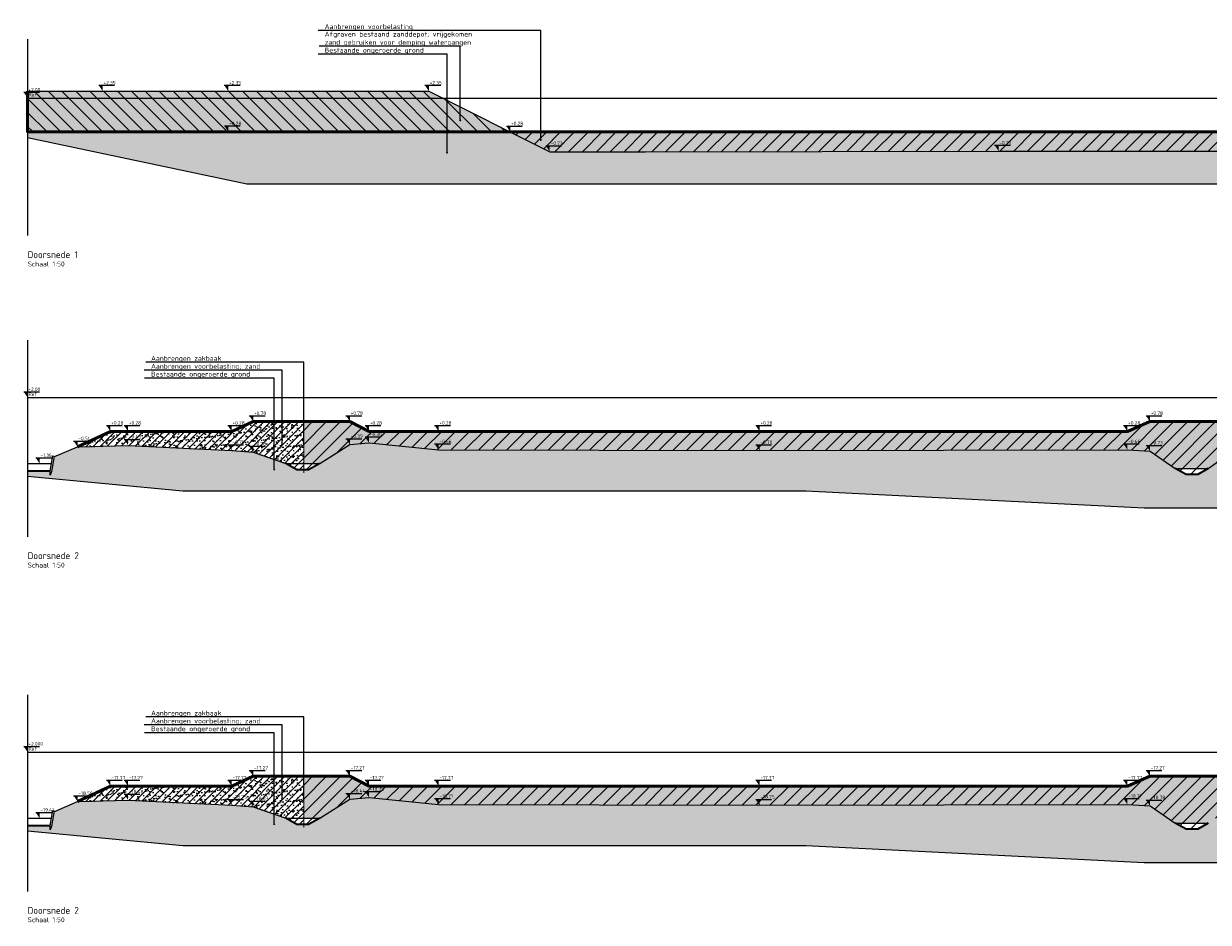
# Model space of a CAD drawing. Header units: metres. Extents: x 73551 to 77648, y 445066 to 446904.
# Tile 19 of 20: x 77513 to 77573, y 445683 to 445729. Entities that reach past the tile are written whole.
import ezdxf
from ezdxf import colors
from ezdxf.entities.mleader import LeaderData, LeaderLine
from ezdxf.math import Vec2, Vec3

# ---------------------------------------------------------------- set-up
doc = ezdxf.new("R2010")
doc.units = ezdxf.units.M
for name, color, linetype, lineweight in [('B-WE-GW-GROND_ZAND-AD-100', 253, 'Continuous', 18), ('B-WE-GW-GROND_ZAND-GD', 253, 'Continuous', 25), ('B-WE-OB-BESCHOEIING_BESCHOEIINGPAAL-GD', 253, 'Continuous', 25), ('B-WE-OG-MEETPUNT_MAAIVELD-GD', 10, 'Continuous', 25), ('B-WE-OG-MEETPUNT_WATERBODEM-GD', 253, 'Continuous', 35), ('B-WE-WH-WATERLIJN-GD', 150, 'Continuous', 25), ('N-WE-GW-GROND_ZAND-AD-100', 7, 'Continuous', 18), ('N-WE-GW-MAAIVELD-GD', 7, 'Continuous', 50), ('N-WE-GW-OPHOGING-WERK-AD-100', 7, 'Continuous', 18), ('N-WE-OG-MEETPUNT_ZAKBAAK-GD', 7, 'Continuous', 50), ('X-XX-AL-AFBREEKLIJN-GD', 7, 'Continuous', 25), ('X-XX-AL-HOOGTELABEL-T25', 7, 'Continuous', 25), ('X-XX-AL-PEILMAAT-SD', 7, 'Continuous', 18), ('X-XX-AL-T35', 7, 'Continuous', 35)]:
    doc.layers.add(name, color=color, linetype=linetype, lineweight=lineweight)
doc.styles.add('NLCS-ISO', font='NLCS-ISO.ttf')
doc.styles.add('NLCS-ISO-M100-T25', font='NLCS-ISO.ttf', dxfattribs={"height": 0.25})
doc.styles.add('NLCS-ISO-M100-T35', font='NLCS-ISO.ttf', dxfattribs={"height": 0.35})
pattern_1 = [(45, (0, 0), (-0.3535533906, 0.3535533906), [])]
pattern_2 = [(37.5, (0, 0), (-0.01259867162, 0.3853647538), [0, -0.304, 0, -0.34, 0, -0.325]), (7.5, (0, 0), (0.35395534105, 0.56442921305), [0, -0.164, 0, -0.274, 0, -0.105]), (327.5, (-0.246, 0), (0.62282837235, 0.0011318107), [0, -0.1, 0, -0.36, 0, -0.47]), (317.5, (-0.246, 0), (0.6012253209, 0.175535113), [0, -0.05, 0, -0.236, 0, -0.27])]
pattern_3 = [(37.5, (7e-11, -18.05353), (-0.01259867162, 0.3853647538), [0, -0.304, 0, -0.34, 0, -0.325]), (7.5, (7e-11, -18.05353), (0.35395534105, 0.56442921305), [0, -0.164, 0, -0.274, 0, -0.105]), (327.5, (-0.246, -18.05353), (0.62282837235, 0.0011318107), [0, -0.1, 0, -0.36, 0, -0.47]), (317.5, (-0.246, -18.05353), (0.6012253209, 0.175535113), [0, -0.05, 0, -0.236, 0, -0.27])]

# ---------------------------------------------------------------- blocks, each defined once
blk = doc.blocks.new('SAL-PEILMAAT_INFRACAD_R01-SOD')
blk.add_line((-2, 3), (6, 3))
blk.add_solid([(-2, 3), (0, 3), (0, 0)])
at = {"style": 'NLCS-ISO'}
for tag, p in [('...', (0.4, 3.4)), ('REF', (0.4, 0.8))]:
    blk.add_attdef(tag, p, '', height=1.8, dxfattribs=at)
blk = doc.blocks.new('SAL-PEILMAAT_INFRACAD_H01-SOD')
blk.add_line((-2, 3), (6, 3))
blk.add_solid([(-2, 3), (0, 3), (0, 0)])
at = {"style": 'NLCS-ISO'}
blk.add_attdef('...', (0.4, 3.4), '', height=1.8, dxfattribs=at)
blk = doc.blocks.new('_Dot')
at = {"color": 0, "linetype": 'ByBlock', "lineweight": -2}
blk.add_line((-0.5, 0), (-1, 0), dxfattribs=at)
at = {"color": 0, "linetype": 'ByBlock', "const_width": 0.5}
blk.add_lwpolyline([(-0.25, 0, 1), (0.25, 0, 1)], format="xyb", close=True, dxfattribs=at)

msp = doc.modelspace()

# ---------------------------------------------------------------- hatches: boundary and pattern name
at = {"layer": 'B-WE-GW-GROND_ZAND-AD-100'}
h = msp.add_hatch(dxfattribs=at)
h.set_pattern_fill('AGW-GROND_ZAND-SOD', color=256, scale=0.2, pattern_type=2)
h.set_pattern_definition(pattern_2)
h.paths.add_polyline_path([(77543.307, 445720.688), (77590.838, 445720.688), (77648.17, 445720.688), (77648.17, 445721.696), (77644.53, 445722.246), (77642.212, 445722.456), (77631.449, 445722.797), (77614.478, 445722.846), (77582.602, 445722.356), (77562.199, 445722.356), (77544.231, 445722.328), (77539.355, 445722.328), (77537.339, 445723.336), (77522.993, 445723.336), (77517.678, 445725.056), (77512.774, 445725.056), (77512.774, 445723.056), (77523.928, 445720.688)])
h.paths.add_polyline_path([(77537.339, 445723.336), (77533.899, 445725.056), (77517.678, 445725.056), (77522.993, 445723.336)])
h.paths.add_polyline_path([(77516.596, 445725.406), (77517.678, 445725.056), (77533.899, 445725.056), (77533.199, 445725.406)])
h.paths.add_polyline_path([(77517.678, 445725.056), (77516.596, 445725.406), (77512.774, 445725.406), (77512.774, 445725.056)])
h.paths.add_polyline_path([(77522.793, 445723.636), (77522.993, 445723.636), (77522.993, 445723.336)], flags=24)
edge = h.paths.add_edge_path(flags=16)
edge.add_line((77522.793, 445723.636), (77523.593, 445723.636))
h.paths.add_polyline_path([(77522.988, 445723.631), (77523.762, 445723.631), (77523.762, 445723.901), (77522.988, 445723.901)], flags=24)
h.paths.add_polyline_path([(77512.574, 445725.356), (77512.774, 445725.356), (77512.774, 445725.056)], flags=9)
edge = h.paths.add_edge_path()
edge.add_line((77512.574, 445725.356), (77513.374, 445725.356))
h.paths.add_polyline_path([(77512.769, 445725.351), (77513.543, 445725.351), (77513.543, 445725.621), (77512.769, 445725.621)], flags=9)
h.paths.add_polyline_path([(77512.769, 445725.091), (77513.237, 445725.091), (77513.237, 445725.361), (77512.769, 445725.361)], flags=9)
h = msp.add_hatch(dxfattribs=at)
h.set_pattern_fill('AGW-GROND_ZAND-SOD', color=256, scale=0.2, angle=-5.32228, pattern_type=2)
h.set_pattern_definition([(32.17771773, (0, 0), (0.02320123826, 0.38487195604), [0, -0.304, 0, -0.34, 0, -0.325]), (2.17771773, (0, 0), (0.40478455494, 0.52916366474), [0, -0.164, 0, -0.274, 0, -0.105]), (322.17771773, (-0.24494, 0.02282), (0.62024815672, -0.05664526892), [0, -0.1, 0, -0.36, 0, -0.47]), (312.17771773, (-0.24494, 0.0228), (0.6149155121, 0.1190099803), [0, -0.05, 0, -0.236, 0, -0.27])])
h.paths.add_polyline_path([(77637.236, 445705.977), (77632.441, 445707.21), (77603.425, 445706.912), (77575.08, 445707.81), (77572.874, 445706.21), (77572.34, 445705.896), (77571.746, 445705.896), (77571.182, 445706.21), (77569.907, 445707.08), (77568.756, 445707.14), (77550.034, 445707.11), (77533.693, 445707.15), (77530.151, 445707.51), (77529.178, 445707.42), (77527.641, 445706.45), (77527.047, 445706.12), (77526.513, 445706.12), (77525.919, 445706.45), (77524.258, 445707.03), (77523.163, 445707.11), (77517.873, 445707.38), (77515.317, 445707.3), (77514.116, 445706.788), (77513.985, 445706.049), (77513.921, 445705.857), (77513.926, 445706.059), (77512.774, 445706.059), (77512.774, 445705.817), (77520.68, 445705.058), (77552.391, 445705.058), (77569.608, 445704.195), (77573.524, 445704.195), (77597.31, 445705.245), (77617.959, 445704.925), (77633.353, 445705.269), (77637.236, 445705.269)])
h.paths.add_polyline_path([(77573.374, 445706.506), (77573.453, 445706.505), (77573.844, 445706.776), (77573.824, 445706.777)], flags=16)
h = msp.add_hatch(dxfattribs=at)
h.set_pattern_fill('AGW-GROND_ZAND-SOD', color=256, scale=0.2, angle=-5.32228, pattern_type=2)
h.set_pattern_definition([(32.17771773, (7e-11, -18.05353), (0.02320123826, 0.38487195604), [0, -0.304, 0, -0.34, 0, -0.325]), (2.17771773, (7e-11, -18.05353), (0.40478455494, 0.52916366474), [0, -0.164, 0, -0.274, 0, -0.105]), (322.17771773, (-0.24494, -18.0307), (0.62024815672, -0.05664526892), [0, -0.1, 0, -0.36, 0, -0.47]), (312.17771773, (-0.24494, -18.0307), (0.6149155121, 0.1190099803), [0, -0.05, 0, -0.236, 0, -0.27])])
h.paths.add_polyline_path([(77637.236, 445687.923), (77632.441, 445689.157), (77603.425, 445688.859), (77575.08, 445689.757), (77572.874, 445688.157), (77572.34, 445687.843), (77571.746, 445687.843), (77571.182, 445688.157), (77569.907, 445689.027), (77568.756, 445689.087), (77550.034, 445689.057), (77533.693, 445689.097), (77530.151, 445689.457), (77529.178, 445689.367), (77527.641, 445688.397), (77527.047, 445688.066), (77526.513, 445688.066), (77525.919, 445688.397), (77524.258, 445688.977), (77523.163, 445689.057), (77517.873, 445689.326), (77515.317, 445689.247), (77514.116, 445688.734), (77513.985, 445687.995), (77513.921, 445687.803), (77513.926, 445688.005), (77512.774, 445688.005), (77512.774, 445687.764), (77520.68, 445687.004), (77552.391, 445687.004), (77569.608, 445686.141), (77573.524, 445686.141), (77597.31, 445687.191), (77617.959, 445686.872), (77633.353, 445687.215), (77637.236, 445687.215)])
h.paths.add_polyline_path([(77573.374, 445688.452), (77573.453, 445688.451), (77573.844, 445688.722), (77573.824, 445688.723)], flags=16)
at = {"layer": 'N-WE-GW-GROND_ZAND-AD-100'}
h = msp.add_hatch(dxfattribs=at)
h.set_pattern_fill('AGW-GROND_ZAND-SOD', color=256, scale=0.2, pattern_type=2)
h.set_pattern_definition([(37.5, (0, 0), (-0.01259867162, 0.3853647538), [0, -0.304, 0, -0.34, 0, -0.325]), (7.5, (0, 0), (0.35395534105, 0.56442921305), [0, -0.164, 0, -0.274, 0, -0.105]), (327.5, (-0.246, 0), (0.62282837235, 0.0011318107), [0, -0.1, 0, -0.36, 0, -0.47]), (317.5, (-0.246, 0), (0.6012253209, 0.175535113), [0, -0.05, 0, -0.236, 0, -0.27])])
h.paths.add_polyline_path([(77537.339, 445723.336), (77539.355, 445722.328), (77544.231, 445722.328), (77562.199, 445722.356), (77582.602, 445722.356), (77614.478, 445722.846), (77631.449, 445722.797), (77642.212, 445722.456), (77644.53, 445722.246), (77646.851, 445721.896), (77644.53, 445723.336)])
h = msp.add_hatch(dxfattribs=at)
h.set_pattern_fill('AGW-GROND_ZAND-SOD', color=256, scale=0.2, pattern_type=2)
h.set_pattern_definition(pattern_2)
h.paths.add_polyline_path([(77523.163, 445707.11), (77524.258, 445707.03), (77525.327, 445706.657), (77525.327, 445708.59), (77524.258, 445708.59), (77523.163, 445708.09), (77516.99, 445708.09), (77515.317, 445707.3), (77517.887, 445707.38)])
h.paths.add_polyline_path([(77517.687, 445707.68), (77517.887, 445707.68), (77517.887, 445707.38)], flags=24)
edge = h.paths.add_edge_path(flags=16)
edge.add_line((77517.687, 445707.68), (77518.487, 445707.68))
h.paths.add_polyline_path([(77517.882, 445707.675), (77518.674, 445707.675), (77518.674, 445707.945), (77517.882, 445707.945)], flags=24)
h.paths.add_polyline_path([(77522.963, 445707.41), (77523.163, 445707.41), (77523.163, 445707.11)], flags=24)
edge = h.paths.add_edge_path(flags=16)
edge.add_line((77522.963, 445707.41), (77523.763, 445707.41))
h.paths.add_polyline_path([(77523.158, 445707.405), (77523.932, 445707.405), (77523.932, 445707.675), (77523.158, 445707.675)], flags=24)
h.paths.add_polyline_path([(77524.058, 445707.33), (77524.258, 445707.33), (77524.258, 445707.03)], flags=24)
edge = h.paths.add_edge_path(flags=16)
edge.add_line((77524.058, 445707.33), (77524.858, 445707.33))
h.paths.add_polyline_path([(77524.253, 445707.325), (77525.027, 445707.325), (77525.027, 445707.595), (77524.253, 445707.595)], flags=24)
h = msp.add_hatch(dxfattribs=at)
h.set_pattern_fill('AGW-GROND_ZAND-SOD', color=256, scale=0.2, pattern_type=2)
h.set_pattern_definition(pattern_2)
h.paths.add_polyline_path([(77526.827, 445708.59), (77525.327, 445708.59), (77525.327, 445706.657), (77525.919, 445706.45), (77526.827, 445706.45)])
h = msp.add_hatch(dxfattribs=at)
h.set_pattern_fill('AGW-GROND_ZAND-SOD', color=256, scale=0.2, pattern_type=2)
h.set_pattern_definition(pattern_2)
h.paths.add_polyline_path([(77526.827, 445707.57), (77526.827, 445707.52), (77526.827, 445706.45), (77527.641, 445706.45), (77529.178, 445707.42), (77530.151, 445707.51), (77533.693, 445707.15), (77550.034, 445707.11), (77568.756, 445707.154), (77569.907, 445707.08), (77571.182, 445706.21), (77572.874, 445706.21), (77574.08, 445707.05), (77575.08, 445707.81), (77603.417, 445706.912), (77632.44, 445707.21), (77634.623, 445706.649), (77632.441, 445708.09), (77575.08, 445708.09), (77574.075, 445708.59), (77569.903, 445708.59), (77568.756, 445708.09), (77530.151, 445708.09), (77529.178, 445708.59), (77526.827, 445708.59)])
h.paths.add_polyline_path([(77529.951, 445707.81), (77530.151, 445707.81), (77530.151, 445707.51)], flags=24)
edge = h.paths.add_edge_path(flags=16)
edge.add_line((77529.951, 445707.81), (77530.751, 445707.81))
h.paths.add_polyline_path([(77530.146, 445707.805), (77530.92, 445707.805), (77530.92, 445708.075), (77530.146, 445708.075)], flags=24)
h.paths.add_polyline_path([(77528.978, 445707.72), (77529.178, 445707.72), (77529.178, 445707.42)], flags=24)
edge = h.paths.add_edge_path(flags=16)
edge.add_line((77528.978, 445707.72), (77529.778, 445707.72))
h.paths.add_polyline_path([(77529.173, 445707.715), (77529.947, 445707.715), (77529.947, 445707.985), (77529.173, 445707.985)], flags=24)
h.paths.add_polyline_path([(77533.493, 445707.45), (77533.693, 445707.45), (77533.693, 445707.15)], flags=24)
edge = h.paths.add_edge_path(flags=16)
edge.add_line((77533.493, 445707.45), (77534.293, 445707.45))
h.paths.add_polyline_path([(77533.688, 445707.445), (77534.462, 445707.445), (77534.462, 445707.715), (77533.688, 445707.715)], flags=24)
h.paths.add_polyline_path([(77549.834, 445707.41), (77550.034, 445707.41), (77550.034, 445707.11)], flags=24)
edge = h.paths.add_edge_path(flags=16)
edge.add_line((77549.834, 445707.41), (77550.634, 445707.41))
h.paths.add_polyline_path([(77550.029, 445707.405), (77550.803, 445707.405), (77550.803, 445707.675), (77550.029, 445707.675)], flags=24)
h.paths.add_polyline_path([(77568.556, 445707.454), (77568.756, 445707.454), (77568.756, 445707.154)], flags=24)
edge = h.paths.add_edge_path(flags=16)
edge.add_line((77568.556, 445707.454), (77569.356, 445707.454))
h.paths.add_polyline_path([(77568.751, 445707.449), (77569.525, 445707.449), (77569.525, 445707.719), (77568.751, 445707.719)], flags=24)
h.paths.add_polyline_path([(77569.707, 445707.38), (77569.907, 445707.38), (77569.907, 445707.08)], flags=24)
edge = h.paths.add_edge_path(flags=16)
edge.add_line((77569.707, 445707.38), (77570.507, 445707.38))
h.paths.add_polyline_path([(77569.902, 445707.375), (77570.676, 445707.375), (77570.676, 445707.645), (77569.902, 445707.645)], flags=24)
h.paths.add_polyline_path([(77573.88, 445707.35), (77574.08, 445707.35), (77574.08, 445707.05)], flags=24)
edge = h.paths.add_edge_path(flags=16)
edge.add_line((77573.88, 445707.35), (77574.68, 445707.35))
h.paths.add_polyline_path([(77574.075, 445707.345), (77574.849, 445707.345), (77574.849, 445707.615), (77574.075, 445707.615)], flags=24)
h.paths.add_polyline_path([(77574.88, 445708.11), (77575.08, 445708.11), (77575.08, 445707.81)], flags=24)
edge = h.paths.add_edge_path(flags=16)
edge.add_line((77574.88, 445708.11), (77575.68, 445708.11))
h = msp.add_hatch(dxfattribs=at)
h.set_pattern_fill('AGW-GROND_ZAND-SOD', color=256, scale=0.2, pattern_type=2)
h.set_pattern_definition(pattern_3)
h.paths.add_polyline_path([(77523.163, 445689.057), (77524.258, 445688.977), (77525.327, 445688.603), (77525.327, 445690.537), (77524.258, 445690.537), (77523.163, 445690.037), (77516.99, 445690.037), (77515.317, 445689.247), (77517.887, 445689.327)])
h.paths.add_polyline_path([(77517.687, 445689.627), (77517.887, 445689.627), (77517.887, 445689.327)], flags=24)
edge = h.paths.add_edge_path(flags=16)
edge.add_line((77517.687, 445689.627), (77518.487, 445689.627))
h.paths.add_polyline_path([(77517.882, 445689.622), (77518.674, 445689.622), (77518.674, 445689.892), (77517.882, 445689.892)], flags=24)
h.paths.add_polyline_path([(77522.963, 445689.357), (77523.163, 445689.357), (77523.163, 445689.057)], flags=24)
edge = h.paths.add_edge_path(flags=16)
edge.add_line((77522.963, 445689.357), (77523.763, 445689.357))
h.paths.add_polyline_path([(77523.158, 445689.352), (77523.932, 445689.352), (77523.932, 445689.622), (77523.158, 445689.622)], flags=24)
h.paths.add_polyline_path([(77524.058, 445689.277), (77524.258, 445689.277), (77524.258, 445688.977)], flags=24)
edge = h.paths.add_edge_path(flags=16)
edge.add_line((77524.058, 445689.277), (77524.858, 445689.277))
h.paths.add_polyline_path([(77524.253, 445689.272), (77525.027, 445689.272), (77525.027, 445689.542), (77524.253, 445689.542)], flags=24)
h = msp.add_hatch(dxfattribs=at)
h.set_pattern_fill('AGW-GROND_ZAND-SOD', color=256, scale=0.2, pattern_type=2)
h.set_pattern_definition(pattern_3)
h.paths.add_polyline_path([(77526.827, 445690.537), (77525.327, 445690.537), (77525.327, 445688.603), (77525.919, 445688.397), (77526.827, 445688.397)])
h = msp.add_hatch(dxfattribs=at)
h.set_pattern_fill('AGW-GROND_ZAND-SOD', color=256, scale=0.2, pattern_type=2)
h.set_pattern_definition(pattern_3)
h.paths.add_polyline_path([(77526.827, 445689.516), (77526.827, 445689.466), (77526.827, 445688.397), (77527.641, 445688.397), (77529.178, 445689.367), (77530.151, 445689.457), (77533.693, 445689.097), (77550.034, 445689.057), (77568.756, 445689.1), (77569.907, 445689.027), (77571.182, 445688.157), (77572.874, 445688.157), (77574.08, 445688.997), (77575.08, 445689.757), (77603.417, 445688.858), (77632.44, 445689.157), (77634.623, 445688.595), (77632.441, 445690.037), (77575.08, 445690.037), (77574.075, 445690.537), (77569.903, 445690.537), (77568.756, 445690.037), (77530.151, 445690.037), (77529.178, 445690.537), (77526.827, 445690.537)])
h.paths.add_polyline_path([(77529.951, 445689.757), (77530.151, 445689.757), (77530.151, 445689.457)], flags=24)
edge = h.paths.add_edge_path(flags=16)
edge.add_line((77529.951, 445689.757), (77530.751, 445689.757))
h.paths.add_polyline_path([(77530.146, 445689.752), (77530.92, 445689.752), (77530.92, 445690.022), (77530.146, 445690.022)], flags=24)
h.paths.add_polyline_path([(77528.978, 445689.667), (77529.178, 445689.667), (77529.178, 445689.367)], flags=24)
edge = h.paths.add_edge_path(flags=16)
edge.add_line((77528.978, 445689.667), (77529.778, 445689.667))
h.paths.add_polyline_path([(77529.173, 445689.662), (77529.947, 445689.662), (77529.947, 445689.932), (77529.173, 445689.932)], flags=24)
h.paths.add_polyline_path([(77533.493, 445689.397), (77533.693, 445689.397), (77533.693, 445689.097)], flags=24)
edge = h.paths.add_edge_path(flags=16)
edge.add_line((77533.493, 445689.397), (77534.293, 445689.397))
h.paths.add_polyline_path([(77533.688, 445689.392), (77534.462, 445689.392), (77534.462, 445689.662), (77533.688, 445689.662)], flags=24)
h.paths.add_polyline_path([(77549.834, 445689.357), (77550.034, 445689.357), (77550.034, 445689.057)], flags=24)
edge = h.paths.add_edge_path(flags=16)
edge.add_line((77549.834, 445689.357), (77550.634, 445689.357))
h.paths.add_polyline_path([(77550.029, 445689.352), (77550.803, 445689.352), (77550.803, 445689.622), (77550.029, 445689.622)], flags=24)
h.paths.add_polyline_path([(77568.556, 445689.4), (77568.756, 445689.4), (77568.756, 445689.1)], flags=24)
edge = h.paths.add_edge_path(flags=16)
edge.add_line((77568.556, 445689.4), (77569.356, 445689.4))
h.paths.add_polyline_path([(77568.751, 445689.395), (77569.525, 445689.395), (77569.525, 445689.665), (77568.751, 445689.665)], flags=24)
h.paths.add_polyline_path([(77569.707, 445689.327), (77569.907, 445689.327), (77569.907, 445689.027)], flags=24)
edge = h.paths.add_edge_path(flags=16)
edge.add_line((77569.707, 445689.327), (77570.507, 445689.327))
h.paths.add_polyline_path([(77569.902, 445689.322), (77570.676, 445689.322), (77570.676, 445689.592), (77569.902, 445689.592)], flags=24)
h.paths.add_polyline_path([(77573.88, 445689.297), (77574.08, 445689.297), (77574.08, 445688.997)], flags=24)
edge = h.paths.add_edge_path(flags=16)
edge.add_line((77573.88, 445689.297), (77574.68, 445689.297))
h.paths.add_polyline_path([(77574.075, 445689.292), (77574.849, 445689.292), (77574.849, 445689.562), (77574.075, 445689.562)], flags=24)
h.paths.add_polyline_path([(77574.88, 445690.057), (77575.08, 445690.057), (77575.08, 445689.757)], flags=24)
edge = h.paths.add_edge_path(flags=16)
edge.add_line((77574.88, 445690.057), (77575.68, 445690.057))
at = {"layer": 'N-WE-GW-OPHOGING-WERK-AD-100'}
h = msp.add_hatch(dxfattribs=at)
h.set_pattern_fill('AGW-WERK_ONTGRAVEN-SO', color=256, scale=0.1, pattern_type=2)
h.set_pattern_definition([(135, (0, 0), (-0.3535533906, -0.3535533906), [])])
h.paths.add_polyline_path([(77512.774, 445725.056), (77512.774, 445723.336), (77537.339, 445723.336), (77533.899, 445725.056)])
h.paths.add_polyline_path([(77533.899, 445725.056), (77533.199, 445725.406), (77512.774, 445725.406), (77512.774, 445725.056)])
h = msp.add_hatch(dxfattribs=at)
h.set_pattern_fill('AGW-WERK_AANVULLEN-SOD', color=256, scale=0.1, pattern_type=2)
h.set_pattern_definition(pattern_1)
h.paths.add_polyline_path([(77537.339, 445723.336), (77539.355, 445722.328), (77544.231, 445722.328), (77562.199, 445722.356), (77582.602, 445722.356), (77614.478, 445722.846), (77631.449, 445722.797), (77642.212, 445722.456), (77644.53, 445722.246), (77646.851, 445721.896), (77644.53, 445723.336)])
h = msp.add_hatch(dxfattribs=at)
h.set_pattern_fill('AGW-WERK_AANVULLEN-SOD', color=256, scale=0.05, pattern_type=2)
h.set_pattern_definition([(45, (0, 0), (-0.1767766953, 0.1767766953), [])])
h.paths.add_polyline_path([(77524.258, 445707.03), (77525.919, 445706.45), (77526.483, 445706.136), (77526.827, 445706.136), (77526.827, 445708.59), (77524.258, 445708.59), (77523.163, 445708.09), (77516.99, 445708.09), (77515.317, 445707.3), (77517.887, 445707.38), (77523.163, 445707.11)])
h = msp.add_hatch(dxfattribs=at)
h.set_pattern_fill('AGW-WERK_AANVULLEN-SOD', color=256, scale=0.1, pattern_type=2)
h.set_pattern_definition(pattern_1)
h.paths.add_polyline_path([(77571.746, 445705.896), (77572.34, 445705.896), (77572.859, 445706.199), (77574.08, 445707.05), (77575.08, 445707.81), (77603.417, 445706.912), (77632.44, 445707.21), (77634.623, 445706.649), (77632.441, 445708.09), (77575.08, 445708.09), (77574.075, 445708.59), (77569.903, 445708.59), (77568.756, 445708.09), (77530.151, 445708.09), (77529.178, 445708.59), (77526.827, 445708.59), (77526.827, 445706.136), (77527.077, 445706.136), (77527.641, 445706.45), (77529.178, 445707.42), (77530.151, 445707.51), (77533.693, 445707.15), (77550.034, 445707.11), (77568.756, 445707.154), (77569.907, 445707.08), (77571.198, 445706.199)])
h = msp.add_hatch(dxfattribs=at)
h.set_pattern_fill('AGW-WERK_AANVULLEN-SOD', color=256, scale=0.05, pattern_type=2)
h.set_pattern_definition([(45, (7e-11, -18.05353), (-0.1767766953, 0.1767766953), [])])
h.paths.add_polyline_path([(77524.258, 445688.977), (77525.919, 445688.397), (77526.483, 445688.083), (77526.827, 445688.083), (77526.827, 445690.537), (77524.258, 445690.537), (77523.163, 445690.037), (77516.99, 445690.037), (77515.317, 445689.247), (77517.887, 445689.327), (77523.163, 445689.057)])
h = msp.add_hatch(dxfattribs=at)
h.set_pattern_fill('AGW-WERK_AANVULLEN-SOD', color=256, scale=0.1, pattern_type=2)
h.set_pattern_definition([(45, (7e-11, -18.05353), (-0.3535533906, 0.3535533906), [])])
h.paths.add_polyline_path([(77571.746, 445687.843), (77572.34, 445687.843), (77572.859, 445688.146), (77574.08, 445688.997), (77575.08, 445689.757), (77603.417, 445688.858), (77632.44, 445689.157), (77634.623, 445688.595), (77632.441, 445690.037), (77575.08, 445690.037), (77574.075, 445690.537), (77569.903, 445690.537), (77568.756, 445690.037), (77530.151, 445690.037), (77529.178, 445690.537), (77526.827, 445690.537), (77526.827, 445688.083), (77527.077, 445688.083), (77527.641, 445688.397), (77529.178, 445689.367), (77530.151, 445689.457), (77533.693, 445689.097), (77550.034, 445689.057), (77568.756, 445689.1), (77569.907, 445689.027), (77571.198, 445688.146)])

# ---------------------------------------------------------------- linework, layer by layer
at = {"layer": 'B-WE-GW-GROND_ZAND-GD', "flags": 128}
for points in [[(77512.774, 445723.056), (77523.928, 445720.688), (77543.307, 445720.688), (77590.838, 445720.688), (77648.17, 445720.688)], [(77512.774, 445705.817), (77520.68, 445705.058), (77552.391, 445705.058), (77552.391, 445705.058), (77569.608, 445704.195), (77573.524, 445704.195), (77597.31, 445705.245), (77617.959, 445704.925), (77633.353, 445705.269), (77637.236, 445705.269)], [(77512.774, 445687.764), (77520.68, 445687.004), (77552.391, 445687.004), (77552.391, 445687.004), (77569.608, 445686.141), (77573.524, 445686.141), (77597.31, 445687.191), (77617.959, 445686.872), (77633.353, 445687.215), (77637.236, 445687.215)]]:
    msp.add_lwpolyline(points, dxfattribs=at)
at = {"layer": 'B-WE-OB-BESCHOEIING_BESCHOEIINGPAAL-GD', "flags": 128}
for points in [[(77513.921, 445705.857), (77513.926, 445706.059), (77514.065, 445706.847), (77514.124, 445706.836), (77513.985, 445706.049)], [(77513.921, 445687.803), (77513.926, 445688.005), (77514.065, 445688.793), (77514.124, 445688.783), (77513.985, 445687.995)]]:
    msp.add_lwpolyline(points, close=True, dxfattribs=at)
at = {"layer": 'B-WE-OG-MEETPUNT_MAAIVELD-GD', "flags": 128}
for points in [[(77512.774, 445725.406), (77533.199, 445725.406), (77539.355, 445722.328), (77544.231, 445722.328)], [(77544.231, 445722.328), (77562.199, 445722.356), (77582.602, 445722.356), (77614.478, 445722.846), (77631.449, 445722.797), (77642.212, 445722.456), (77644.53, 445722.246), (77648.17, 445721.696)], [(77514.116, 445706.788), (77515.317, 445707.3), (77517.887, 445707.38), (77523.163, 445707.11), (77524.258, 445707.03), (77525.919, 445706.45)], [(77527.641, 445706.45), (77529.178, 445707.42), (77530.151, 445707.51), (77533.693, 445707.15), (77550.034, 445707.11), (77568.756, 445707.154), (77569.907, 445707.08), (77571.182, 445706.21)], [(77572.874, 445706.21), (77574.08, 445707.05), (77575.08, 445707.81), (77603.417, 445706.912), (77632.44, 445707.21), (77637.236, 445705.977)], [(77514.116, 445688.734), (77515.317, 445689.247), (77517.887, 445689.327), (77523.163, 445689.057), (77524.258, 445688.977), (77525.919, 445688.397)], [(77527.641, 445688.397), (77529.178, 445689.367), (77530.151, 445689.457), (77533.693, 445689.097), (77550.034, 445689.057), (77568.756, 445689.1), (77569.907, 445689.027), (77571.182, 445688.157)]]:
    msp.add_lwpolyline(points, dxfattribs=at)
at = {"layer": 'B-WE-OG-MEETPUNT_WATERBODEM-GD', "flags": 128}
for points in [[(77513.926, 445706.059), (77512.774, 445706.059)], [(77527.641, 445706.45), (77527.077, 445706.136), (77526.483, 445706.136), (77525.919, 445706.45)], [(77572.874, 445706.21), (77572.34, 445705.896), (77571.746, 445705.896), (77571.182, 445706.21)], [(77513.926, 445688.005), (77512.774, 445688.005)], [(77527.641, 445688.397), (77527.077, 445688.083), (77526.483, 445688.083), (77525.919, 445688.397)], [(77572.874, 445688.157), (77572.34, 445687.843), (77571.746, 445687.843), (77571.182, 445688.157)]]:
    msp.add_lwpolyline(points, dxfattribs=at)
at = {"layer": 'B-WE-WH-WATERLIJN-GD', "flags": 128}
for points in [[(77512.774, 445706.45), (77513.995, 445706.45)], [(77525.919, 445706.45), (77527.641, 445706.45)], [(77571.182, 445706.21), (77572.874, 445706.21)], [(77512.774, 445688.397), (77513.995, 445688.397)], [(77525.919, 445688.397), (77527.641, 445688.397)], [(77571.182, 445688.157), (77572.874, 445688.157)]]:
    msp.add_lwpolyline(points, dxfattribs=at)
at = {"layer": 'N-WE-GW-MAAIVELD-GD', "flags": 128}
for points in [[(77646.851, 445721.896), (77644.53, 445723.336), (77512.774, 445723.336), (77512.774, 445723.336), (77512.774, 445725.406)], [(77515.317, 445707.3), (77516.99, 445708.09), (77523.163, 445708.09), (77524.258, 445708.59), (77529.178, 445708.59), (77530.151, 445708.09), (77568.756, 445708.09), (77569.903, 445708.59), (77574.075, 445708.59), (77575.08, 445708.09), (77632.441, 445708.09), (77634.623, 445706.649)], [(77515.317, 445689.247), (77516.99, 445690.037), (77523.163, 445690.037), (77524.258, 445690.537), (77529.178, 445690.537), (77530.151, 445690.037), (77568.756, 445690.037), (77569.903, 445690.537), (77574.075, 445690.537), (77575.08, 445690.037), (77632.441, 445690.037), (77634.623, 445688.595)]]:
    msp.add_lwpolyline(points, dxfattribs=at)
at = {"layer": 'N-WE-OG-MEETPUNT_ZAKBAAK-GD', "flags": 128}
for points, const_width in [([(77526.827, 445705.97), (77526.827, 445708.97)], 0.05), ([(77526.577, 445706.12), (77527.077, 445706.12)], 0.02), ([(77526.827, 445687.916), (77526.827, 445690.916)], 0.05), ([(77526.577, 445688.066), (77527.077, 445688.066)], 0.02)]:
    msp.add_lwpolyline(points, dxfattribs=dict(at, const_width=const_width))
at = {"layer": 'X-XX-AL-AFBREEKLIJN-GD', "flags": 128}
for points in [[(77512.774, 445728.059), (77512.774, 445718.054)], [(77512.774, 445725.056), (77648.17, 445725.056)]]:
    msp.add_lwpolyline(points, dxfattribs=at)
at = {"layer": 'X-XX-AL-AFBREEKLIJN-GD', "ltscale": 0.5, "flags": 128}
for points in [[(77512.774, 445712.734), (77512.774, 445702.728)], [(77512.77, 445709.81), (77637.233, 445709.81)], [(77512.774, 445694.68), (77512.774, 445684.674)], [(77512.77, 445691.757), (77637.233, 445691.757)]]:
    msp.add_lwpolyline(points, dxfattribs=at)

# ---------------------------------------------------------------- block references
at = {"layer": 'X-XX-AL-PEILMAAT-SD', "xscale": 0.1, "yscale": 0.1, "zscale": 0.1}
for name, p, values in [('SAL-PEILMAAT_INFRACAD_H01-SOD', (77516.596, 445725.406), {'...': '+2.35'}), ('SAL-PEILMAAT_INFRACAD_H01-SOD', (77522.986, 445725.406), {'...': '+2.35'}), ('SAL-PEILMAAT_INFRACAD_H01-SOD', (77533.199, 445725.406), {'...': '+2.35'}), ('SAL-PEILMAAT_INFRACAD_R01-SOD', (77512.774, 445725.056), {'...': '+2.00', 'REF': 'Ref'}), ('SAL-PEILMAAT_INFRACAD_H01-SOD', (77522.993, 445723.336), {'...': '+0.28'}), ('SAL-PEILMAAT_INFRACAD_H01-SOD', (77537.344, 445723.334), {'...': '+0.28'}), ('SAL-PEILMAAT_INFRACAD_H01-SOD', (77539.355, 445722.328), {'...': '-0.73'}), ('SAL-PEILMAAT_INFRACAD_H01-SOD', (77562.199, 445722.356), {'...': '-0.70'}), ('SAL-PEILMAAT_INFRACAD_R01-SOD', (77512.774, 445709.81), {'...': '+2.00', 'REF': 'Ref'}), ('SAL-PEILMAAT_INFRACAD_H01-SOD', (77524.258, 445708.59), {'...': '+0.78'}), ('SAL-PEILMAAT_INFRACAD_H01-SOD', (77529.178, 445708.59), {'...': '+0.78'}), ('SAL-PEILMAAT_INFRACAD_H01-SOD', (77569.903, 445708.59), {'...': '+0.78'}), ('SAL-PEILMAAT_INFRACAD_H01-SOD', (77516.99, 445708.09), {'...': '+0.28'}), ('SAL-PEILMAAT_INFRACAD_H01-SOD', (77517.887, 445708.09), {'...': '+0.28'}), ('SAL-PEILMAAT_INFRACAD_H01-SOD', (77523.163, 445708.09), {'...': '+0.28'}), ('SAL-PEILMAAT_INFRACAD_H01-SOD', (77530.151, 445708.09), {'...': '+0.28'}), ('SAL-PEILMAAT_INFRACAD_H01-SOD', (77533.693, 445708.09), {'...': '+0.28'}), ('SAL-PEILMAAT_INFRACAD_H01-SOD', (77550.034, 445708.09), {'...': '+0.28'}), ('SAL-PEILMAAT_INFRACAD_H01-SOD', (77568.756, 445708.09), {'...': '+0.28'}), ('SAL-PEILMAAT_INFRACAD_H01-SOD', (77515.317, 445707.3), {'...': '-0.51'}), ('SAL-PEILMAAT_INFRACAD_H01-SOD', (77517.887, 445707.38), {'...': '-0.43'}), ('SAL-PEILMAAT_INFRACAD_H01-SOD', (77529.178, 445707.42), {'...': '-0.39'}), ('SAL-PEILMAAT_INFRACAD_H01-SOD', (77530.151, 445707.51), {'...': '-0.30'}), ('SAL-PEILMAAT_INFRACAD_H01-SOD', (77523.163, 445707.11), {'...': '-0.70'}), ('SAL-PEILMAAT_INFRACAD_H01-SOD', (77524.258, 445707.03), {'...': '-0.78'}), ('SAL-PEILMAAT_INFRACAD_H01-SOD', (77533.693, 445707.15), {'...': '-0.66'}), ('SAL-PEILMAAT_INFRACAD_H01-SOD', (77550.034, 445707.11), {'...': '-0.70'}), ('SAL-PEILMAAT_INFRACAD_H01-SOD', (77568.756, 445707.154), {'...': '-0.66'}), ('SAL-PEILMAAT_INFRACAD_H01-SOD', (77569.907, 445707.08), {'...': '-0.73'}), ('SAL-PEILMAAT_INFRACAD_H01-SOD', (77513.384, 445706.45), {'...': '-1.36'}), ('SAL-PEILMAAT_INFRACAD_R01-SOD', (77512.774, 445691.757), {'...': '+2.000', 'REF': 'Ref'}), ('SAL-PEILMAAT_INFRACAD_H01-SOD', (77524.258, 445690.537), {'...': '-17.27'}), ('SAL-PEILMAAT_INFRACAD_H01-SOD', (77529.178, 445690.537), {'...': '-17.27'}), ('SAL-PEILMAAT_INFRACAD_H01-SOD', (77569.903, 445690.537), {'...': '-17.27'}), ('SAL-PEILMAAT_INFRACAD_H01-SOD', (77516.99, 445690.037), {'...': '-17.77'}), ('SAL-PEILMAAT_INFRACAD_H01-SOD', (77517.887, 445690.037), {'...': '-17.77'}), ('SAL-PEILMAAT_INFRACAD_H01-SOD', (77523.163, 445690.037), {'...': '-17.77'}), ('SAL-PEILMAAT_INFRACAD_H01-SOD', (77530.151, 445690.037), {'...': '-17.77'}), ('SAL-PEILMAAT_INFRACAD_H01-SOD', (77533.693, 445690.037), {'...': '-17.77'}), ('SAL-PEILMAAT_INFRACAD_H01-SOD', (77550.034, 445690.037), {'...': '-17.77'}), ('SAL-PEILMAAT_INFRACAD_H01-SOD', (77568.756, 445690.037), {'...': '-17.77'}), ('SAL-PEILMAAT_INFRACAD_H01-SOD', (77515.317, 445689.247), {'...': '-18.56'}), ('SAL-PEILMAAT_INFRACAD_H01-SOD', (77517.887, 445689.327), {'...': '-18.48'}), ('SAL-PEILMAAT_INFRACAD_H01-SOD', (77529.178, 445689.367), {'...': '-18.44'}), ('SAL-PEILMAAT_INFRACAD_H01-SOD', (77530.151, 445689.457), {'...': '-18.35'}), ('SAL-PEILMAAT_INFRACAD_H01-SOD', (77523.163, 445689.057), {'...': '-18.75'}), ('SAL-PEILMAAT_INFRACAD_H01-SOD', (77524.258, 445688.977), {'...': '-18.83'}), ('SAL-PEILMAAT_INFRACAD_H01-SOD', (77533.693, 445689.097), {'...': '-18.71'}), ('SAL-PEILMAAT_INFRACAD_H01-SOD', (77550.034, 445689.057), {'...': '-18.75'}), ('SAL-PEILMAAT_INFRACAD_H01-SOD', (77568.756, 445689.1), {'...': '-18.71'}), ('SAL-PEILMAAT_INFRACAD_H01-SOD', (77569.907, 445689.027), {'...': '-18.78'}), ('SAL-PEILMAAT_INFRACAD_H01-SOD', (77513.384, 445688.397), {'...': '-19.41'})]:
    msp.add_blockref(name, p, dxfattribs=at).add_auto_attribs(values)

# ---------------------------------------------------------------- texts
at = {"layer": 'X-XX-AL-HOOGTELABEL-T25', "char_height": 0.25, "attachment_point": 1, "style": 'NLCS-ISO-M100-T25'}
for width, insert in [(3.29729, (77512.774, 445716.736)), (3.15599, (77512.774, 445701.41)), (3.15599, (77512.774, 445683.357))]:
    msp.add_mtext_dynamic_manual_height_columns('Schaal 1:50', width=width, gutter_width=0.625, heights=[0], dxfattribs=dict(at, insert=insert))
at = {"layer": 'X-XX-AL-T35', "char_height": 0.35, "attachment_point": 1, "style": 'NLCS-ISO-M100-T35'}
for s, insert in [('Doorsnede 1', (77512.774, 445717.263)), ('Doorsnede 2', (77512.774, 445701.938)), ('Doorsnede 2', (77512.774, 445683.884))]:
    msp.add_mtext_dynamic_manual_height_columns(s, width=9.17737, gutter_width=0.875, heights=[0], dxfattribs=dict(at, insert=insert))

# ---------------------------------------------------------------- leaders
at = {"layer": 'X-XX-AL-HOOGTELABEL-T25'}
ml = msp.add_multileader_mtext('Standard', dxfattribs=at)
ml.set_content('Aanbrengen voorbelasting', color=256, style='NLCS-ISO-M100-T25')
ml.set_leader_properties(color=256, linetype='ByLayer', lineweight=-1)
ml.set_arrow_properties(name='DOT')
ml.build(insert=Vec2(0, 0))
ml.multileader.update_dxf_attribs({"text_left_attachment_type": 5, "text_right_attachment_type": 5, "dogleg_length": 0.25, "arrow_head_size": 0.1})
ctx = ml.context
ctx.base_point, ctx.char_height, ctx.arrow_head_size, ctx.landing_gap_size, ctx.plane_origin = Vec3(77527.804, 445728.496), 0.25, 0.1, 0.09, Vec3(77538.896, 445725.279)
ctx.left_attachment, ctx.right_attachment = 5, 5
notes = []
notes.append((ctx, [(0, (1, 1, 0), (77538.896, 445728.496), (-1, 0), 6.987, [(0, [(77538.896, 445722.925)], 0, [])])]))
ctx.mtext.insert, ctx.mtext.flow_direction = Vec3(77527.894, 445728.821), 5
ml = msp.add_multileader_mtext('Standard', dxfattribs=at)
ml.set_content('\\pxt32;Afgraven bestaand zanddepot; vrijgekomen zand gebruiken voor demping watergangen', color=256, style='NLCS-ISO-M100-T25')
ml.set_leader_properties(color=256, linetype='ByLayer', lineweight=-1)
ml.set_arrow_properties(name='DOT')
ml.build(insert=Vec2(0, 0))
ml.multileader.update_dxf_attribs({"text_left_attachment_type": 5, "text_right_attachment_type": 5, "dogleg_length": 0.25, "arrow_head_size": 0.1})
ctx = ml.context
ctx.base_point, ctx.char_height, ctx.arrow_head_size, ctx.landing_gap_size, ctx.plane_origin = Vec3(77527.804, 445727.696), 0.25, 0.1, 0.09, Vec3(77534.796, 445724.679)
ctx.left_attachment, ctx.right_attachment = 5, 5
notes.append((ctx, [(0, (1, 1, 0), (77534.796, 445727.696), (-1, 0), 0.25, [(0, [(77534.796, 445723.926)], 0, [])])]))
ctx.mtext.insert, ctx.mtext.width, ctx.mtext.flow_direction = Vec3(77527.894, 445728.438), 6.77156, 5
ml = msp.add_multileader_mtext('Standard', dxfattribs=at)
ml.set_content('Bestaande ongeroerde grond', color=256, style='NLCS-ISO-M100-T25')
ml.set_leader_properties(color=256, linetype='ByLayer', lineweight=-1)
ml.set_arrow_properties(name='DOT')
ml.build(insert=Vec2(0, 0))
ml.multileader.update_dxf_attribs({"text_left_attachment_type": 5, "text_right_attachment_type": 5, "dogleg_length": 0.25, "arrow_head_size": 0.1})
ctx = ml.context
ctx.base_point, ctx.char_height, ctx.arrow_head_size, ctx.landing_gap_size, ctx.plane_origin = Vec3(77527.804, 445727.296), 0.25, 0.1, 0.09, Vec3(77534.396, 445724.279)
ctx.left_attachment, ctx.right_attachment = 5, 5
notes.append((ctx, [(0, (1, 1, 0), (77534.126, 445727.296), (-1, 0), 1.768, [(0, [(77534.126, 445722.283)], 0, [])])]))
ctx.mtext.insert, ctx.mtext.flow_direction = Vec3(77527.894, 445727.621), 5
ml = msp.add_multileader_mtext('Standard', dxfattribs=at)
ml.set_content('Aanbrengen voorbelasting; zand', color=256, style='NLCS-ISO-M100-T25')
ml.set_leader_properties(color=256, linetype='ByLayer', lineweight=-1)
ml.set_arrow_properties(name='DOT')
ml.build(insert=Vec2(0, 0))
ml.multileader.update_dxf_attribs({"text_left_attachment_type": 5, "text_right_attachment_type": 5, "dogleg_length": 0.25, "arrow_head_size": 0.1})
ctx = ml.context
ctx.base_point, ctx.char_height, ctx.arrow_head_size, ctx.landing_gap_size, ctx.plane_origin = Vec3(77518.965, 445711.207), 0.25, 0.1, 0.09, Vec3(77525.727, 445708.19)
ctx.left_attachment, ctx.right_attachment = 5, 5
notes.append((ctx, [(0, (1, 1, 0), (77525.727, 445711.207), (-1, 0), 1.719, [(0, [(77525.727, 445707.437)], 0, [])])]))
ctx.mtext.insert, ctx.mtext.flow_direction = Vec3(77519.055, 445711.532), 5
ml = msp.add_multileader_mtext('Standard', dxfattribs=at)
ml.set_content('Aanbrengen zakbaak', color=256, style='NLCS-ISO-M100-T25')
ml.set_leader_properties(color=256, linetype='ByLayer', lineweight=-1)
ml.set_arrow_properties(name='DOT')
ml.build(insert=Vec2(0, 0))
ml.multileader.update_dxf_attribs({"text_left_attachment_type": 5, "text_right_attachment_type": 5, "dogleg_length": 0.25, "arrow_head_size": 0.1})
ctx = ml.context
ctx.base_point, ctx.char_height, ctx.arrow_head_size, ctx.landing_gap_size, ctx.plane_origin = Vec3(77518.965, 445711.607), 0.25, 0.1, 0.09, Vec3(77526.827, 445708.59)
ctx.left_attachment, ctx.right_attachment = 5, 5
notes.append((ctx, [(0, (1, 1, 0), (77526.827, 445711.607), (-1, 0), 4.581, [(0, [(77526.827, 445707.47)], 0, [])])]))
ctx.mtext.insert, ctx.mtext.flow_direction = Vec3(77519.055, 445711.932), 5
ml = msp.add_multileader_mtext('Standard', dxfattribs=at)
ml.set_content('Bestaande ongeroerde grond', color=256, style='NLCS-ISO-M100-T25')
ml.set_leader_properties(color=256, linetype='ByLayer', lineweight=-1)
ml.set_arrow_properties(name='DOT')
ml.build(insert=Vec2(0, 0))
ml.multileader.update_dxf_attribs({"text_left_attachment_type": 5, "text_right_attachment_type": 5, "dogleg_length": 0.25, "arrow_head_size": 0.1})
ctx = ml.context
ctx.base_point, ctx.char_height, ctx.arrow_head_size, ctx.landing_gap_size, ctx.plane_origin = Vec3(77518.965, 445710.807), 0.25, 0.1, 0.09, Vec3(77525.327, 445707.79)
ctx.left_attachment, ctx.right_attachment = 5, 5
notes.append((ctx, [(0, (1, 1, 0), (77525.327, 445710.807), (-1, 0), 1.806, [(0, [(77525.327, 445706.151)], 0, [])])]))
ctx.mtext.insert, ctx.mtext.flow_direction = Vec3(77519.055, 445711.132), 5
ml = msp.add_multileader_mtext('Standard', dxfattribs=at)
ml.set_content('Aanbrengen voorbelasting; zand', color=256, style='NLCS-ISO-M100-T25')
ml.set_leader_properties(color=256, linetype='ByLayer', lineweight=-1)
ml.set_arrow_properties(name='DOT')
ml.build(insert=Vec2(0, 0))
ml.multileader.update_dxf_attribs({"text_left_attachment_type": 5, "text_right_attachment_type": 5, "dogleg_length": 0.25, "arrow_head_size": 0.1})
ctx = ml.context
ctx.base_point, ctx.char_height, ctx.arrow_head_size, ctx.landing_gap_size, ctx.plane_origin = Vec3(77518.965, 445693.154), 0.25, 0.1, 0.09, Vec3(77525.727, 445690.137)
ctx.left_attachment, ctx.right_attachment = 5, 5
notes.append((ctx, [(0, (1, 1, 0), (77525.727, 445693.154), (-1, 0), 1.719, [(0, [(77525.727, 445689.384)], 0, [])])]))
ctx.mtext.insert, ctx.mtext.flow_direction = Vec3(77519.055, 445693.479), 5
ml = msp.add_multileader_mtext('Standard', dxfattribs=at)
ml.set_content('Aanbrengen zakbaak', color=256, style='NLCS-ISO-M100-T25')
ml.set_leader_properties(color=256, linetype='ByLayer', lineweight=-1)
ml.set_arrow_properties(name='DOT')
ml.build(insert=Vec2(0, 0))
ml.multileader.update_dxf_attribs({"text_left_attachment_type": 5, "text_right_attachment_type": 5, "dogleg_length": 0.25, "arrow_head_size": 0.1})
ctx = ml.context
ctx.base_point, ctx.char_height, ctx.arrow_head_size, ctx.landing_gap_size, ctx.plane_origin = Vec3(77518.965, 445693.554), 0.25, 0.1, 0.09, Vec3(77526.827, 445690.537)
ctx.left_attachment, ctx.right_attachment = 5, 5
notes.append((ctx, [(0, (1, 1, 0), (77526.827, 445693.554), (-1, 0), 4.581, [(0, [(77526.827, 445689.416)], 0, [])])]))
ctx.mtext.insert, ctx.mtext.flow_direction = Vec3(77519.055, 445693.879), 5
ml = msp.add_multileader_mtext('Standard', dxfattribs=at)
ml.set_content('Bestaande ongeroerde grond', color=256, style='NLCS-ISO-M100-T25')
ml.set_leader_properties(color=256, linetype='ByLayer', lineweight=-1)
ml.set_arrow_properties(name='DOT')
ml.build(insert=Vec2(0, 0))
ml.multileader.update_dxf_attribs({"text_left_attachment_type": 5, "text_right_attachment_type": 5, "dogleg_length": 0.25, "arrow_head_size": 0.1})
ctx = ml.context
ctx.base_point, ctx.char_height, ctx.arrow_head_size, ctx.landing_gap_size, ctx.plane_origin = Vec3(77518.965, 445692.754), 0.25, 0.1, 0.09, Vec3(77525.327, 445689.737)
ctx.left_attachment, ctx.right_attachment = 5, 5
notes.append((ctx, [(0, (1, 1, 0), (77525.327, 445692.754), (-1, 0), 1.806, [(0, [(77525.327, 445688.097)], 0, [])])]))
ctx.mtext.insert, ctx.mtext.flow_direction = Vec3(77519.055, 445693.079), 5
for ctx, leaders in notes:
    for number, flags, end, landing, length, lines in leaders:
        leader = LeaderData()
        leader.index, (leader.has_last_leader_line, leader.has_dogleg_vector, leader.attachment_direction) = number, flags
        leader.last_leader_point, leader.dogleg_vector, leader.dogleg_length = Vec3(end), Vec3(landing), length
        for number, points, colour, breaks in lines:
            line = LeaderLine()
            line.index, line.vertices, line.color, line.breaks = number, Vec3.list(points), colors.encode_raw_color(colour), breaks
            leader.lines.append(line)
        ctx.leaders.append(leader)

doc.saveas('drawing.dxf')
